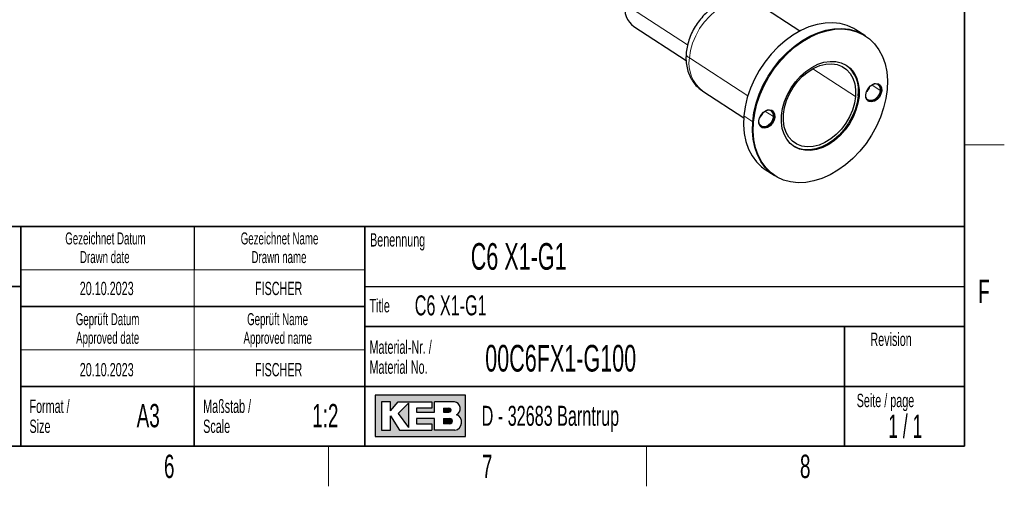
# Model space of a CAD drawing. Header units: millimetres. Extents: x 5 to 418, y 2 to 292.
# Tile 12 of 16: x 266 to 414, y 6 to 76. Entities that reach past the tile are written whole.
import ezdxf

# ---------------------------------------------------------------- set-up
doc = ezdxf.new("R2010")
doc.units = ezdxf.units.MM
doc.layers.add('SLD-0', color=7, linetype='Continuous')
doc.styles.add('SLDTEXTSTYLE0', font='TXT', dxfattribs={"width": 0.605})
doc.styles.add('SLDTEXTSTYLE1', font='TXT', dxfattribs={"width": 0.563})

msp = doc.modelspace()

# ---------------------------------------------------------------- hatches: boundary and pattern name
at = {"linetype": 'Continuous'}
h = msp.add_hatch(color=7, dxfattribs=at)
h.paths.add_polyline_path([(319.519086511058, 13.45626988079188), (333.083981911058, 13.45626988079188), (333.083981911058, 19.65736492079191), (319.519086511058, 19.65736492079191)], flags=0)
edge = h.paths.add_edge_path(flags=0)
edge.add_arc((331.3188604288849, 15.61738520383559), 1.20464082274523, -81.72003226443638, 70.1709600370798, ccw=False)
edge.add_line((331.4923410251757, 14.42530131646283), (331.480008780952, 14.42519098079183))
edge.add_line((331.480008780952, 14.42519098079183), (328.4331606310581, 14.42519098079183))
edge.add_line((328.4331606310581, 14.42519098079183), (328.4331606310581, 16.16924896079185))
edge.add_line((328.4331606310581, 16.16924896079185), (325.7201815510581, 16.16924896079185))
edge.add_line((325.7201815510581, 16.16924896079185), (325.7201815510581, 15.39411208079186))
edge.add_line((325.7201815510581, 15.39411208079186), (328.0455921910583, 15.39411208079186))
edge.add_line((328.0455921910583, 15.39411208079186), (328.0455921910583, 14.42519098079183))
edge.add_line((328.0455921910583, 14.42519098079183), (323.2009866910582, 14.42519098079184))
edge.add_line((323.2009866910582, 14.42519098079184), (321.8444971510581, 16.55681740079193))
edge.add_line((321.8444971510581, 16.55681740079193), (321.8444971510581, 14.42519098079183))
edge.add_line((321.8444971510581, 14.42519098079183), (320.4880076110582, 14.42519098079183))
edge.add_line((320.4880076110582, 14.42519098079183), (320.4880076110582, 18.68844382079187))
edge.add_line((320.4880076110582, 18.68844382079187), (321.8444971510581, 18.68844382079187))
edge.add_line((321.8444971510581, 18.68844382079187), (321.8444971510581, 17.33195428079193))
edge.add_line((321.8444971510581, 17.33195428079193), (323.0072024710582, 18.68844382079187))
edge.add_line((323.0072024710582, 18.68844382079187), (328.0455921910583, 18.68844382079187))
edge.add_line((328.0455921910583, 18.68844382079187), (328.0455921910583, 17.71952272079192))
edge.add_line((328.0455921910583, 17.71952272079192), (325.7201815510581, 17.71952272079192))
edge.add_line((325.7201815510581, 17.71952272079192), (325.7201815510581, 17.13817006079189))
edge.add_line((325.7201815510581, 17.13817006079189), (328.4331606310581, 17.13817006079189))
edge.add_line((328.4331606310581, 17.13817006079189), (328.4331606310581, 18.68844382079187))
edge.add_line((328.4331606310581, 18.68844382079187), (331.4242487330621, 18.68844382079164))
edge.add_line((331.4242487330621, 18.68844382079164), (331.4256482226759, 18.68844382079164))
edge.add_line((331.4256482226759, 18.68844382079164), (331.4259454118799, 18.68845828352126))
edge.add_arc((331.2860949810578, 17.67430640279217), 1.023749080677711, -64.45894120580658, 82.14849338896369, ccw=False)
msp.add_hatch(color=7, dxfattribs=at).paths.add_polyline_path([(324.5574762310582, 14.81275942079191), (324.557476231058, 18.49465960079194), (323.0072024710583, 16.94438584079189)], flags=0)
h = msp.add_hatch(color=7, dxfattribs=at)
edge = h.paths.add_edge_path(flags=0)
edge.add_line((329.7896501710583, 17.13817006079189), (330.6013652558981, 17.13817006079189))
edge.add_arc((330.6568434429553, 17.42884639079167), 0.2959232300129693, 259.1945394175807, 460.8054605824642)
edge.add_line((330.6013652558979, 17.71952272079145), (329.7896501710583, 17.71952272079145))
edge.add_line((329.7896501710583, 17.71952272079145), (329.7896501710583, 17.13817006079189))
h = msp.add_hatch(color=7, dxfattribs=at)
edge = h.paths.add_edge_path(flags=0)
edge.add_line((329.7896501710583, 15.39411208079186), (330.7588584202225, 15.39411208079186))
edge.add_arc((330.7588584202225, 15.78168052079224), 0.3875684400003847, 270.0000000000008, 450.0000000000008)
edge.add_line((330.7588584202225, 16.16924896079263), (330.7386620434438, 16.16924896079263))
edge.add_line((330.7386620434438, 16.16924896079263), (329.7896501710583, 16.16924896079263))
edge.add_line((329.7896501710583, 16.16924896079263), (329.7896501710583, 15.39411208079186))

# ---------------------------------------------------------------- linework, layer by layer
at = {"color": 7, "linetype": 'Continuous', "lineweight": 18}
for p, q in [((366.442113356, 72.2633221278), (357.0311515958, 78.3698136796)), ((375.4834150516, 64.6030410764), (366.7138974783, 70.2933186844)), ((391.6647384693, 64.5066393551), (385.2552136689, 68.6655882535)), ((395.375771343, 65.4169152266), (394.0975442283, 66.2463185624)), ((395.5944362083, 65.3647126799), (395.4760695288, 65.4415172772)), ((392.0659312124, 64.6050475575), (392.1842978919, 64.5282429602)), ((379.3280616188, 61.4805871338), (378.049834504, 62.3099904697)), ((376.2188178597, 60.7179235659), (374.8871927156, 61.5819752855)), ((376.2188178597, 60.7179235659), (376.3371845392, 60.6411189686)), ((379.546726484, 61.4283845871), (379.4283598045, 61.5051891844))]:
    msp.add_line(p, q, dxfattribs=at)
at = {"color": 7, "linetype": 'Continuous', "lineweight": 25}
for p, q in [((383.3047955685, 74.3268462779), (377.1508792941, 78.3199384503)), ((358.3859857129, 74.9989983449), (366.2322510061, 69.9077915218)), ((393.052659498, 73.6640844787), (391.721034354, 74.5281361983)), ((393.1710261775, 73.5872798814), (393.052659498, 73.6640844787)), ((368.7138906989, 65.3173531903), (374.8678069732, 61.3242610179)), ((378.1129882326, 53.5562244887), (379.4446133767, 52.692172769)), ((379.4446133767, 52.692172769), (379.5629800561, 52.6153681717))]:
    msp.add_line(p, q, dxfattribs=at)
at = {"color": 7, "linetype": 'Continuous', "lineweight": 18, "flags": 128}
msp.add_lwpolyline([(377.1508792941, 78.3199384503), (377.0695580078, 78.3712891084), (376.2864089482, 78.7404215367), (375.4206726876, 78.9391168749), (374.4936665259, 78.9624825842), (373.5282164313, 78.8099433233), (372.5480949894, 78.4852551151), (371.5774360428, 77.9964128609), (370.6401404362, 77.3554534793), (369.7592874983, 76.5781595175), (368.9565667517, 75.6836705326), (368.2517438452, 74.694011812), (367.6621738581, 73.6335520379), (367.20237396, 72.5284032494), (366.8836659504, 71.4057778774), (366.7138974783, 70.2933186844)], dxfattribs=at)
at = {"color": 7, "linetype": 'Continuous', "lineweight": 25, "flags": 128}
for points in [[(391.721034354, 74.5281361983), (391.405500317, 74.7199377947), (390.4290399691, 75.1701502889), (389.372201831, 75.4580919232), (388.2503969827, 75.5795638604), (387.079983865, 75.5327947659), (385.8780297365, 75.3184666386), (384.6620617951, 74.9397048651), (383.4498115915, 74.4020326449), (382.2589564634, 73.7132904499), (381.1068617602, 72.8835216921), (380.0103276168, 71.9248262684), (378.9853439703, 70.851184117), (378.0468573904, 69.678251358), (377.2085531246, 68.4231319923), (376.4826555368, 67.1041284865), (375.8797498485, 65.7404748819), (375.4086277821, 64.3520563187), (375.0761593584, 62.959119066), (374.8871927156, 61.5819752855)], [(376.2188178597, 60.7179235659), (376.4077845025, 62.0950673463), (376.7402529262, 63.488004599), (377.2113749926, 64.8764231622), (377.8142806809, 66.2400767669), (378.5401782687, 67.5590802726), (379.3784825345, 68.8141996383), (380.3169691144, 69.9871323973), (381.3419527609, 71.0607745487), (382.4384869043, 72.0194699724), (383.5905816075, 72.8492387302), (384.7814367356, 73.5379809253), (385.9936869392, 74.0756531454), (387.2096548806, 74.4544149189), (388.4116090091, 74.6687430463), (389.5820221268, 74.7155121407), (390.7038269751, 74.5940402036), (391.7606651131, 74.3060985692), (392.7371254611, 73.8558860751), (393.052659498, 73.6640844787)], [(376.2188178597, 60.7179235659), (376.4077845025, 62.0950673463), (376.7402529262, 63.488004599), (377.2113749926, 64.8764231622), (377.8142806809, 66.2400767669), (378.5401782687, 67.5590802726), (379.3784825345, 68.8141996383), (380.3169691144, 69.9871323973), (381.3419527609, 71.0607745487), (382.4384869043, 72.0194699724), (383.5905816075, 72.8492387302), (384.7814367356, 73.5379809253), (385.9936869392, 74.0756531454), (387.2096548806, 74.4544149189), (388.4116090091, 74.6687430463), (389.5820221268, 74.7155121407), (390.7038269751, 74.5940402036), (391.7606651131, 74.3060985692), (392.7371254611, 73.8558860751), (393.052659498, 73.6640844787)], [(376.3371845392, 60.6411189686), (376.526151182, 62.018262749), (376.8586196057, 63.4112000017), (377.329741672, 64.7996185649), (377.9326473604, 66.1632721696), (378.6585449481, 67.4822756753), (379.4968492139, 68.737395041), (380.4353357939, 69.9103278), (381.4603194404, 70.9839699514), (382.5568535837, 71.9426653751), (383.708948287, 72.7724341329), (384.8998034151, 73.461176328), (386.1120536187, 73.9988485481), (387.3280215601, 74.3776103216), (388.5299756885, 74.591938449), (389.7003888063, 74.6387075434), (390.8221936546, 74.5172356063), (391.8790317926, 74.2292939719), (392.8554921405, 73.7790814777), (393.7373357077, 73.1731632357), (394.5117032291, 72.4203748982), (395.1673026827, 71.5316938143), (395.694573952, 70.5200789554), (396.0858282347, 69.400281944), (396.3353601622, 68.1886319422), (396.4395309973, 66.9027975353), (396.3968216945, 65.5615290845)], [(380.5497083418, 61.6744050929), (380.7085240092, 62.7150927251), (381.0066702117, 63.7652906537), (381.4368056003, 64.7991395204), (381.988338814, 65.7911825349), (382.6476892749, 66.7169923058), (383.3986215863, 67.5537723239), (384.2226453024, 68.2809182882), (385.0994702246, 68.8805254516), (386.0075060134, 69.3378294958), (386.9243938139, 69.6415700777), (387.8275568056, 69.7842680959), (388.6947561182, 69.7624098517), (389.5046384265, 69.5765335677), (390.2372617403, 69.2312161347), (390.8745864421, 68.7349604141), (391.4009194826, 68.0999858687), (391.8033007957, 67.3419276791), (392.0718224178, 66.4794517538), (392.1998724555, 65.5337951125), (392.1842978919, 64.5282429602)], [(380.8325344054, 61.8496178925), (380.9918193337, 62.8699855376), (381.2944965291, 63.8987585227), (381.7323097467, 64.9078746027), (382.2933165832, 65.8698077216), (382.9622142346, 66.7583188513), (383.7207569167, 67.5491717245), (384.5482535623, 68.2207939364), (385.4221322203, 68.7548653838), (386.3185557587, 69.1368179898), (387.2130720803, 69.3562330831), (388.0812811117, 69.4071255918), (388.8995003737, 69.2881073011), (389.6454109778, 69.0024247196), (390.2986664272, 68.5578705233), (390.8414476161, 67.966570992), (391.2589488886, 67.2446552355), (391.5397818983, 66.4118152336), (391.6762862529, 65.4907686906), (391.6647384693, 64.5066393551)], [(396.3968216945, 65.5615290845), (396.2078550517, 64.1843853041), (395.875386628, 62.7914480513), (395.4042645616, 61.4030294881), (394.8013588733, 60.0393758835), (394.0754612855, 58.7203723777), (393.2371570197, 57.465253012), (392.2986704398, 56.2923202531), (391.2736867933, 55.2186781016), (390.1771526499, 54.259982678), (389.0250579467, 53.4302139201), (387.8342028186, 52.7414717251), (386.621952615, 52.203799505), (385.4059846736, 51.8250377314), (384.2040305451, 51.6107096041), (383.0336174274, 51.5639405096), (381.9118125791, 51.6854124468), (380.854974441, 51.9733540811), (379.8785140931, 52.4235665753), (378.996670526, 53.0294848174), (378.2223030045, 53.7822731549), (377.566703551, 54.6709542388), (377.0394322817, 55.6825690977), (376.648177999, 56.8023661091), (376.3986460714, 58.0140161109), (376.2944752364, 59.2998505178), (376.3371845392, 60.6411189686)], [(393.1872797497, 64.7742634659), (393.2993069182, 65.2548737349), (393.5429912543, 65.7131237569), (393.8889408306, 66.0937418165), (394.2954290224, 66.3508197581), (394.7134273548, 66.4533501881), (395.0925190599, 66.3889664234), (395.3869800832, 66.1654340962), (395.5612940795, 65.8097145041), (395.5944362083, 65.3647126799)], [(395.5944362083, 65.3647126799), (395.4824090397, 64.884102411), (395.2387247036, 64.4258523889), (394.8927751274, 64.0452343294), (394.4862869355, 63.7881563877), (394.0682886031, 63.6856259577), (393.6891968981, 63.7500097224), (393.3947358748, 63.9735420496), (393.2204218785, 64.3292616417), (393.1872797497, 64.7742634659)], [(395.375771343, 65.4169152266), (395.2513349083, 64.9216380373), (394.9778784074, 64.4605624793), (394.5970331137, 64.1038831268), (394.1667792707, 63.9059011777), (393.7526191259, 63.8967575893), (393.4176048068, 64.0778443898), (393.2127392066, 64.4215927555), (393.1875523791, 64.5197051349)], [(395.4760695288, 65.4415172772), (395.3640423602, 64.9609070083), (395.1203580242, 64.5026569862), (394.7744084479, 64.1220389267), (394.3679202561, 63.864960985), (393.9499219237, 63.762430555), (393.5708302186, 63.8268143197), (393.5169919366, 63.8523498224)], [(392.1842978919, 64.5282429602), (392.0254822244, 63.487555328), (391.7273360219, 62.4373573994), (391.2972006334, 61.4035085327), (390.7456674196, 60.4114655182), (390.0863169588, 59.4856557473), (389.3353846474, 58.6488757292), (388.5113609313, 57.9217297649), (387.634536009, 57.3221226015), (386.7265002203, 56.8648185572), (385.8096124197, 56.5610779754), (384.906449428, 56.4183799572), (384.0392501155, 56.4402382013), (383.2293678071, 56.6261144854), (382.4967444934, 56.9714319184), (381.8594197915, 57.467687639), (381.333086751, 58.1026621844), (380.930705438, 58.860720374), (380.6621838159, 59.7231962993), (380.5341337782, 60.6688529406), (380.5497083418, 61.6744050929)], [(391.6647384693, 64.5066393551), (391.505453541, 63.4862717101), (391.2027763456, 62.457498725), (390.764963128, 61.448382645), (390.2039562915, 60.4864495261), (389.5350586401, 59.5979383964), (388.7765159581, 58.8070855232), (387.9490193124, 58.1354633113), (387.0751406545, 57.6013918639), (386.178717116, 57.2194392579), (385.2842007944, 57.0000241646), (384.415991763, 56.9491316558), (383.597772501, 57.0681499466), (382.8518618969, 57.3538325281), (382.1986064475, 57.7983867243), (381.6558252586, 58.3896862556), (381.2383239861, 59.1116020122), (380.9574909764, 59.9444420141), (380.8209866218, 60.8654885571), (380.8325344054, 61.8496178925)], [(392.0659312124, 64.6050475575), (391.907115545, 63.5643599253), (391.6089693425, 62.5141619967), (391.1788339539, 61.48031313), (390.6273007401, 60.4882701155), (389.9679502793, 59.5624603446), (389.2170179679, 58.7256803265), (388.3929942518, 57.9985343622), (387.5161693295, 57.3989271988), (386.6081335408, 56.9416231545), (385.6912457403, 56.6378825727), (384.7880827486, 56.4951845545), (383.920883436, 56.5170427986), (383.1110011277, 56.7029190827), (382.3783778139, 57.0482365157), (382.3618584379, 57.0584452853)], [(377.1395700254, 60.8379353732), (377.2515971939, 61.3185456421), (377.49528153, 61.7767956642), (377.8412311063, 62.1574137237), (378.2477192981, 62.4144916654), (378.6657176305, 62.5170220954), (379.0448093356, 62.4526383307), (379.3392703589, 62.2291060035), (379.5135843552, 61.8733864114), (379.546726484, 61.4283845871)], [(374.8871927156, 61.5819752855), (374.8444834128, 60.2407068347), (374.9486542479, 58.9548724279), (375.1981861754, 57.743222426), (375.5894404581, 56.6234254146), (376.1167117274, 55.6118105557), (376.772311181, 54.7231294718), (377.5466787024, 53.9703411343), (378.1129882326, 53.5562244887)], [(379.4446133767, 52.692172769), (378.8783038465, 53.1062894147), (378.1039363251, 53.8590777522), (377.4483368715, 54.7477588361), (376.9210656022, 55.759373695), (376.5298113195, 56.8791707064), (376.280279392, 58.0908207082), (376.1761085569, 59.3766551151), (376.2188178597, 60.7179235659)], [(379.4446133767, 52.692172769), (378.8783038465, 53.1062894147), (378.1039363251, 53.8590777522), (377.4483368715, 54.7477588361), (376.9210656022, 55.759373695), (376.5298113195, 56.8791707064), (376.280279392, 58.0908207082), (376.1761085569, 59.3766551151), (376.2188178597, 60.7179235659)], [(379.546726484, 61.4283845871), (379.4346993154, 60.9477743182), (379.1910149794, 60.4895242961), (378.8450654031, 60.1089062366), (378.4385772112, 59.8518282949), (378.0205788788, 59.7492978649), (377.6414871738, 59.8136816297), (377.3470261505, 60.0372139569), (377.1727121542, 60.392933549), (377.1395700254, 60.8379353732)], [(379.3280616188, 61.4805871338), (379.2036251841, 60.9853099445), (378.9301686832, 60.5242343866), (378.5493233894, 60.167555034), (378.1190695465, 59.969573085), (377.7049094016, 59.9604294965), (377.3698950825, 60.1415162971), (377.1650294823, 60.4852646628), (377.1398430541, 60.5833750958)], [(379.4283598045, 61.5051891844), (379.316332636, 61.0245789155), (379.0726482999, 60.5663288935), (378.7266987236, 60.1857108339), (378.3202105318, 59.9286328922), (377.9022121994, 59.8261024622), (377.5231204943, 59.890486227), (377.4692822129, 59.9160217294)]]:
    msp.add_lwpolyline(points, dxfattribs=at)
at = {"color": 7, "linetype": 'Continuous', "lineweight": 25}
for centre, radius, start, end in [((360.4395286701, 77.7820626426), 3.458682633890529, 170.2159634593, 233.5774527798), ((387.2428403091, 65.3752712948), 4.884204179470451, 350.9267601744, 51.941554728), ((392.020080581, 66.6078146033), 1.896098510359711, 311.4295130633, 342.613820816), ((394.5834780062, 65.5996507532), 0.8130934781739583, 347.0123453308, 102.8475053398), ((394.4828729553, 65.6062273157), 1.006761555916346, 350.583862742, 48.7741903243), ((375.9723708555, 62.6714865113), 1.896098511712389, 311.4295133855, 342.6138204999), ((378.5357683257, 61.6633226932), 0.8130934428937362, 347.0123423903, 102.8473757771), ((378.4351632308, 61.6698992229), 1.006761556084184, 350.5838627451, 48.7741902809)]:
    msp.add_arc(centre, radius, start, end, dxfattribs=at)
at = {"color": 7, "linetype": 'Continuous', "lineweight": 18}
for centre, radius, start, end in [((367.0415839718, 71.0380286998), 0.8136162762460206, 182.8033041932, 246.2495975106), ((371.8498311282, 69.4676959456), 5.201871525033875, 170.8675960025, 232.9258202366)]:
    msp.add_arc(centre, radius, start, end, dxfattribs=at)
at = {"color": 7, "linetype": 'Continuous', "lineweight": 25}
for points, knots in [([(377.1699243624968, 78.30020546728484), (377.1502456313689, 78.31552632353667), (376.8934978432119, 78.51541705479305), (376.3169265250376, 78.77523003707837), (375.4639320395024, 79.05751320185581), (374.5625743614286, 79.17992052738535), (373.638707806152, 79.16111372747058), (372.7008616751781, 78.99681384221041), (371.7634537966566, 78.68893701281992), (370.8426741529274, 78.23992354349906), (369.9577223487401, 77.65683163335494), (369.1286293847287, 76.95143387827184), (368.3740393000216, 76.13918728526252), (367.7099510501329, 75.23721678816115), (367.1500660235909, 74.26296326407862), (366.7062361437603, 73.2338978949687), (366.3976231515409, 72.19155870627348), (366.2695375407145, 71.44083861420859), (366.2337968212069, 71.05114124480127), (366.228891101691, 70.99765194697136)], [0, 0, 0, 0, 0.0051357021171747, 0.0670053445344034, 0.1283826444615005, 0.1898670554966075, 0.2520911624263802, 0.315529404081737, 0.3804022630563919, 0.4466254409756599, 0.513871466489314, 0.5817390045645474, 0.6498941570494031, 0.718208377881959, 0.7867170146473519, 0.8555013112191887, 0.9246486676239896, 0.9896573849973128, 1, 1, 1, 1]), ([(366.228891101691, 70.99765194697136), (366.2160375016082, 70.78812671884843), (366.1811862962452, 70.22002076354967), (366.2478497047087, 69.3084396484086), (366.4727975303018, 68.29771963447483), (366.8510490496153, 67.36328162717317), (367.3695095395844, 66.53811692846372), (367.9818533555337, 65.84563259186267), (368.4660291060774, 65.50029106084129), (368.69484563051, 65.33708617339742)], [0, 0, 0, 0, 0.0931010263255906, 0.2524337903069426, 0.4113279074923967, 0.5674254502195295, 0.7195578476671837, 0.8674658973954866, 0.9999999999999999, 0.9999999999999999, 0.9999999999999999, 0.9999999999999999])]:
    msp.add_open_spline(points, degree=3, knots=knots, dxfattribs=at)
at = {"layer": 'SLD-0', "lineweight": 35}
for p, q in [((408, 12), (408, 282.5)), ((225.616731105, 45), (266.3304509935, 45)), ((266.3304509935, 12), (266.3304509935, 45)), ((266.3304509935, 45), (266.3304509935, 12)), ((318, 45), (266.3304509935, 45)), ((318, 45), (318, 12)), ((318, 45), (318, 40.1053465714)), ((318, 45), (408, 45)), ((318, 45), (318, 12)), ((408, 45), (408, 12)), ((225.616731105, 36), (266.3304509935, 36)), ((266.3304509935, 33), (318, 33)), ((408, 30), (318, 30)), ((390, 12), (390, 30)), ((266.3304509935, 21), (318, 21)), ((292.3304509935, 21), (292.3304509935, 12)), ((318, 21), (390, 21)), ((390, 21), (408, 21)), ((26, 12), (408, 12)), ((225.616731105, 12), (266.3304509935, 12)), ((266.3304509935, 12), (318, 12)), ((408, 12), (318, 12))]:
    msp.add_line(p, q, dxfattribs=at)
at = {"layer": 'SLD-0', "lineweight": 18}
for p, q in [((408, 57.25), (414, 57.25)), ((266.3304509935, 38.5), (318, 38.5)), ((292.3304509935, 38.5), (292.3304509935, 33)), ((292.3304509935, 33), (292.3304509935, 26.5)), ((266.3304509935, 26.5), (318, 26.5)), ((292.3304509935, 26.5), (292.3304509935, 21)), ((312.5, 6), (312.5, 12)), ((360.25, 6), (360.25, 12))]:
    msp.add_line(p, q, dxfattribs=at)
at = {"layer": 'SLD-0'}
for p, q in [((292.3304509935, 45), (292.3304509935, 38.5)), ((318, 36), (408, 36)), ((331.4242487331, 18.6884438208), (331.4256482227, 18.6884438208)), ((331.4256482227, 18.6884438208), (331.4259454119, 18.6884582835)), ((331.480008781, 14.4251909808), (331.4923410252, 14.4253013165))]:
    msp.add_line(p, q, dxfattribs=at)
at = {"layer": 'SLD-0', "linetype": 'Continuous'}
for p, q in [((333.0839819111, 19.6573649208), (319.5190865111, 19.6573649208)), ((319.5190865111, 19.6573649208), (319.5190865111, 13.4562698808)), ((333.0839819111, 13.4562698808), (333.0839819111, 19.6573649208)), ((321.8444971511, 18.6884438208), (320.4880076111, 18.6884438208)), ((320.4880076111, 18.6884438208), (320.4880076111, 14.4251909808)), ((321.8444971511, 17.3319542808), (323.0072024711, 18.6884438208)), ((321.8444971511, 17.3319542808), (321.8444971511, 18.6884438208)), ((323.0072024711, 18.6884438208), (328.0455921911, 18.6884438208)), ((324.5574762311, 18.4946596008), (323.0072024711, 16.9443858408)), ((324.5574762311, 18.4946596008), (324.5574762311, 14.8127594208)), ((328.0455921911, 18.6884438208), (328.0455921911, 17.7195227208)), ((331.4242487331, 18.6884438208), (328.4331606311, 18.6884438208)), ((328.4331606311, 17.1381700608), (328.4331606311, 18.6884438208)), ((331.4242487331, 18.6884438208), (331.4256482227, 18.6884438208)), ((331.4256482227, 18.6884438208), (331.4259454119, 18.6884582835)), ((321.8444971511, 14.4251909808), (321.8444971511, 16.5568174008)), ((321.8444971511, 16.5568174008), (323.2009866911, 14.4251909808)), ((323.0072024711, 16.9443858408), (324.5574762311, 14.8127594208)), ((325.7201815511, 17.7195227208), (325.7201815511, 17.1381700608)), ((328.0455921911, 17.7195227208), (325.7201815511, 17.7195227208)), ((325.7201815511, 17.1381700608), (328.4331606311, 17.1381700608)), ((329.7896501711, 17.7195227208), (330.6013652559, 17.7195227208)), ((329.7896501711, 17.7195227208), (329.7896501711, 17.1381700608)), ((329.7896501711, 17.1381700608), (330.6013652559, 17.1381700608)), ((325.7201815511, 16.1692489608), (325.7201815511, 15.3941120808)), ((328.4331606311, 16.1692489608), (325.7201815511, 16.1692489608)), ((325.7201815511, 15.3941120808), (328.0455921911, 15.3941120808)), ((328.0455921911, 15.3941120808), (328.0455921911, 14.4251909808)), ((328.4331606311, 14.4251909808), (328.4331606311, 16.1692489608)), ((329.7896501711, 16.1692489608), (330.7588584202, 16.1692489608)), ((329.7896501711, 16.1692489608), (329.7896501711, 15.3941120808)), ((330.7588584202, 15.3941120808), (329.7896501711, 15.3941120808)), ((330.7386620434, 16.1692489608), (330.7588584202, 16.1692489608)), ((319.5190865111, 13.4562698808), (333.0839819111, 13.4562698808)), ((320.4880076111, 14.4251909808), (321.8444971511, 14.4251909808)), ((323.2009866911, 14.4251909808), (328.0455921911, 14.4251909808)), ((331.480008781, 14.4251909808), (328.4331606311, 14.4251909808)), ((331.480008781, 14.4251909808), (331.4923410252, 14.4253013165))]:
    msp.add_line(p, q, dxfattribs=at)
for centre, radius, start, end in [((331.2860949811, 17.6743064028), 1.023749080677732, 295.5410587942, 82.148493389), ((330.656843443, 17.4288463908), 0.2959232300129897, 259.1945394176, 100.8054605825), ((331.3188604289, 15.6173852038), 1.204640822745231, 278.2799677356, 70.1709600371), ((330.7588584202, 15.7816805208), 0.3875684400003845, 270, 90)]:
    msp.add_arc(centre, radius, start, end, dxfattribs=at)

# ---------------------------------------------------------------- texts
at = {"layer": 'SLD-0'}
for s, insert, char_height, attachment_point, style in [('Gezeichnet Datum', (279.0254468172, 44.103942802), 1.8, 2, 'SLDTEXTSTYLE0'), ('Gezeichnet Name', (305.1708434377, 44.1039425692), 1.8, 2, 'SLDTEXTSTYLE0'), ('Benennung', (318.7636716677, 43.9908879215), 2, 1, 'SLDTEXTSTYLE0'), ('Drawn date', (278.9302899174, 41.3039429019), 1.8, 2, 'SLDTEXTSTYLE0'), ('C6 X1-G1', (333.8826865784, 42.5045192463), 4, 1, 'SLDTEXTSTYLE0'), ('Drawn name', (305.0870934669, 41.303942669), 1.8, 2, 'SLDTEXTSTYLE0'), ('F', (410.9536166, 37.0010772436), 3.5, 2, 'SLDTEXTSTYLE0'), ('20.10.2023', (279.2203041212, 36.6989570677), 2, 2, 'SLDTEXTSTYLE0'), ('FISCHER', (305.0382389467, 36.6989570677), 2, 2, 'SLDTEXTSTYLE0'), ('Title', (318.6797653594, 34.1107265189), 2, 1, 'SLDTEXTSTYLE0'), ('C6 X1-G1', (325.4718701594, 34.6564983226), 3, 1, 'SLDTEXTSTYLE0'), ('Geprüft Datum', (279.349366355, 31.9851255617), 1.8, 2, 'SLDTEXTSTYLE0'), ('Geprüft Name', (304.8761939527, 31.9851255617), 1.8, 2, 'SLDTEXTSTYLE0'), ('Approved date', (279.3620221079, 29.1851256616), 1.8, 2, 'SLDTEXTSTYLE0'), ('Approved name', (304.900256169, 29.1851256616), 1.8, 2, 'SLDTEXTSTYLE0'), ('Revision', (393.8965220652, 29.0591225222), 2, 1, 'SLDTEXTSTYLE0'), ('Material-Nr. /', (318.6797653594, 27.8878268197), 2, 1, 'SLDTEXTSTYLE0'), ('00C6FX1-G100', (336.0565356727, 27.2215604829), 4, 1, 'SLDTEXTSTYLE0'), ('20.10.2023', (279.2203041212, 24.5048723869), 2, 2, 'SLDTEXTSTYLE0'), ('FISCHER', (305.0382389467, 24.5048723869), 2, 2, 'SLDTEXTSTYLE0'), ('Material No.', (318.6797653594, 24.8878267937), 2, 1, 'SLDTEXTSTYLE0'), ('Seite / page', (391.8390568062, 19.8830679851), 2, 1, 'SLDTEXTSTYLE0'), ('Format /', (267.6250939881, 19.0115942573), 2, 1, 'SLDTEXTSTYLE0'), ('A3', (285.4514616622, 18.3608999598), 3.5, 2, 'SLDTEXTSTYLE0'), ('Maßstab /', (293.7028556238, 19.0115944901), 2, 1, 'SLDTEXTSTYLE0'), ('1:2', (312.0463964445, 18.3609001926), 3.5, 2, 'SLDTEXTSTYLE0'), ('D - 32683 Barntrup', (335.5202035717, 18.0786992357), 3, 1, 'SLDTEXTSTYLE0'), ('1 / 1', (399.1297679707, 16.7706515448), 3.5, 2, 'SLDTEXTSTYLE1'), ('Size', (267.6250939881, 16.0115942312), 2, 1, 'SLDTEXTSTYLE0'), ('Scale', (293.7028556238, 16.011594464), 2, 1, 'SLDTEXTSTYLE0'), ('6', (288.6027123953, 10.7429955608), 3.5, 2, 'SLDTEXTSTYLE0'), ('7', (336.3527123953, 10.7429955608), 3.5, 2, 'SLDTEXTSTYLE0'), ('8', (384.1027123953, 10.7429955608), 3.5, 2, 'SLDTEXTSTYLE0')]:
    msp.add_mtext(s, dxfattribs=dict(at, insert=insert, char_height=char_height, attachment_point=attachment_point, style=style))

doc.saveas('drawing.dxf')
